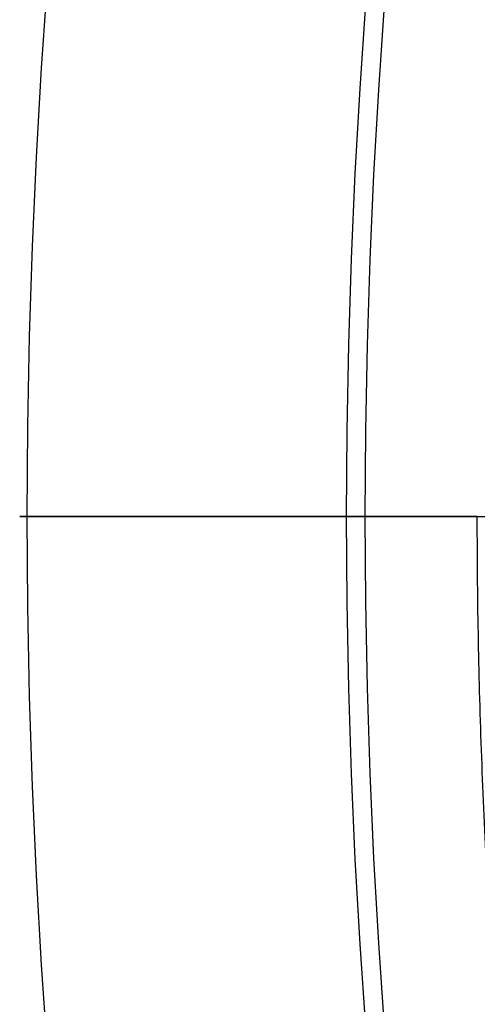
# Model space of a CAD drawing. Header units: millimetres. Extents: x -1050 to -330, y -360 to 360.
# Tile 31 of 165: x -1050 to -1026, y -25 to 26. Entities that reach past the tile are written whole.
import ezdxf

# ---------------------------------------------------------------- set-up
doc = ezdxf.new("R2010")
doc.units = ezdxf.units.MM
doc.layers.add('Flora Ø70', color=7, linetype='Continuous', true_color=0xc80000)

msp = doc.modelspace()

# ---------------------------------------------------------------- linework, layer by layer
at = {"layer": 'Flora Ø70'}
for centre, radius in [((-689.818, 0, 508.9), 359.618), ((-689.818, 0, 480.518), 343.168), ((-689.818, 0, 461.095), 342.205)]:
    msp.add_circle(centre, radius, dxfattribs=at)
for points, weights, knots in [([(-1032.985, 0, 480.518), (-1053.131, 0, 487.8), (-1049.435, 0, 508.9), (-1045.739, 0, 530), (-1024.318, 0, 530), (-1017.288, 0, 530), (-1010.259, 0, 530)], [1, 0.765685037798, 1, 0.765685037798, 1, 1, 1], [1887.570846, 1887.570846, 1887.570846, 1923.204069, 1923.204069, 1958.837292, 1958.837292, 1972.895786, 1972.895786, 1972.895786]), ([(-1026.251, 0, 455.396), (-1031.75, 0, 455.599), (-1032.022, 0, 461.095), (-1032.504, 0, 470.807), (-1032.985, 0, 480.518)], [0.985767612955, 0.731717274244, 1, 1, 1], [1859.541048, 1859.541048, 1859.541048, 1868.42641, 1868.42641, 1887.570846, 1887.570846, 1887.570846])]:
    msp.add_rational_spline(points, weights, degree=2, knots=knots, dxfattribs=at)
msp.add_open_spline([(-1017.869, -74.694, 455.397), (-1018.012, -74.041, 455.396), (-1018.154, -73.388, 455.396), (-1018.296, -72.735, 455.396), (-1018.314, -72.65, 455.396), (-1018.333, -72.566, 455.396), (-1018.351, -72.481, 455.396), (-1018.762, -70.577, 455.396), (-1019.165, -68.672, 455.396), (-1019.552, -66.763, 455.396), (-1019.948, -64.816, 455.396), (-1020.321, -62.897, 455.396), (-1020.682, -60.944, 455.396), (-1021.048, -58.965, 455.396), (-1021.397, -56.97, 455.396), (-1022.055, -52.998, 455.396), (-1022.369, -50.998, 455.396), (-1022.663, -49.006, 455.396), (-1023.248, -45.035, 455.396), (-1023.756, -41.089, 455.396), (-1024.199, -37.1, 455.396), (-1024.64, -33.124, 455.396), (-1025.013, -29.133, 455.396), (-1025.312, -25.143, 455.396), (-1025.611, -21.154, 455.396), (-1025.837, -17.151, 455.396), (-1025.994, -13.154, 455.396), (-1026.151, -9.143, 455.396), (-1026.236, -5.165, 455.396), (-1026.249, -1.152, 455.396), (-1026.25, -0.768, 455.396), (-1026.251, -0.384, 455.396), (-1026.251, 0, 455.396)], degree=3, knots=[16.332425, 16.332425, 16.332425, 16.332425, 18.337391, 18.337391, 18.337391, 18.597013, 18.597013, 18.597013, 24.440558, 24.440558, 24.440558, 30.367796, 30.367796, 30.367796, 36.418405, 36.418405, 42.47009, 42.47009, 42.47009, 54.475708, 54.475708, 54.475708, 66.485753, 66.485753, 66.485753, 78.496039, 78.496039, 78.496039, 90.502139, 90.502139, 90.502139, 91.653673, 91.653673, 91.653673, 91.653673], dxfattribs=at)

doc.saveas('drawing.dxf')
